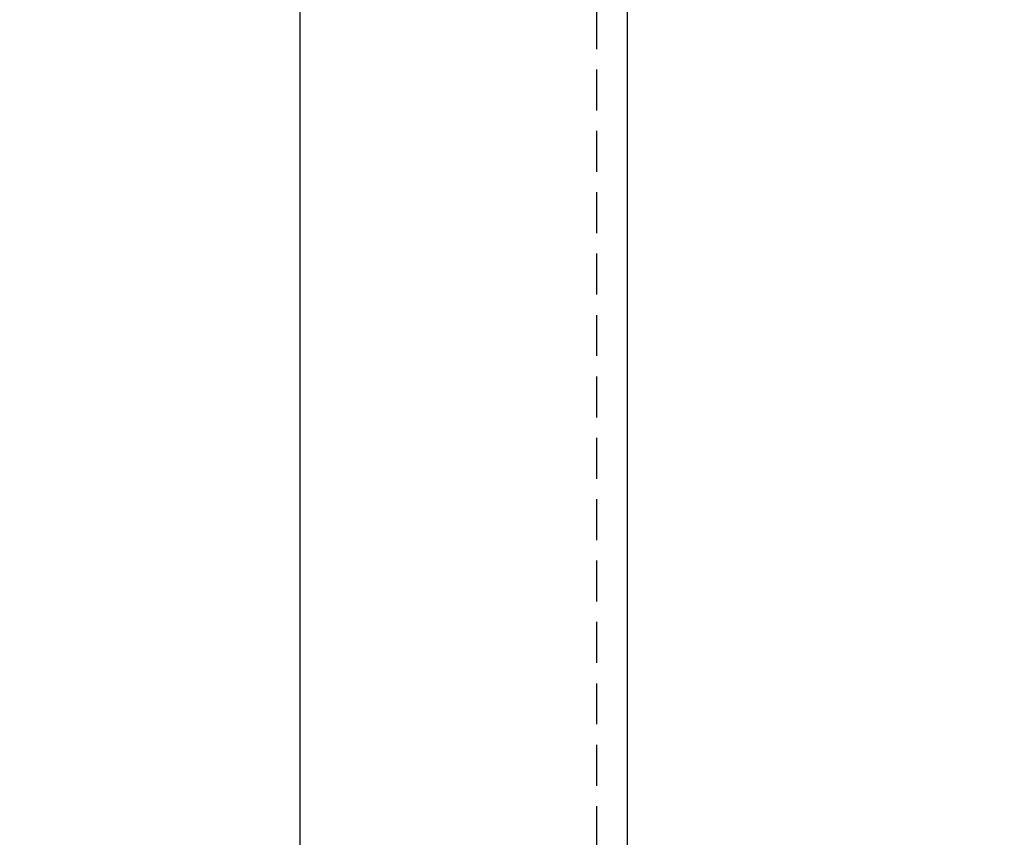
# Model space of a CAD drawing. Header units: feet. Extents: x -114 to 1432, y 355 to 669.
# Tile 70 of 197: x 170.64 to 176.65, y 455.78 to 460.78. Entities that reach past the tile are written whole.
import ezdxf
from ezdxf import colors
from ezdxf.entities.mleader import LeaderData, LeaderLine
from ezdxf.math import Vec2, Vec3

# ---------------------------------------------------------------- set-up
doc = ezdxf.new("R2010")
doc.units = ezdxf.units.FT
doc.header["$MEASUREMENT"] = 0
doc.linetypes.add('DOT', pattern=[0.25, 0, -0.25])
doc.linetypes.add('HIDDEN', pattern=[0.375, 0.25, -0.125])
for name, color, linetype in [('A-BULLETINBOARD', 3, 'Continuous'), ('A-HIDDEN', 8, 'DOT'), ('A-POSTS&BEAMS', 5, 'Continuous'), ('G-ANNO-TXT', 7, 'Continuous')]:
    doc.layers.add(name, color=color, linetype=linetype)
doc.styles.add('Arial', font='arial.ttf')

msp = doc.modelspace()

# ---------------------------------------------------------------- linework, layer by layer
at = {"layer": 'A-BULLETINBOARD', "linetype": 'Continuous'}
for points in [[(174.3503, 446.1584), (174.3503, 494.1584), (126.3503, 494.1584), (126.3503, 446.1584)], [(172.3503, 448.1584), (172.3503, 492.1584), (128.3503, 492.1584), (128.3503, 448.1584)]]:
    msp.add_lwpolyline(points, close=True, dxfattribs=at)
at = {"layer": 'A-HIDDEN', "linetype": 'HIDDEN'}
msp.add_lwpolyline([(174.1628, 446.3459), (174.1628, 493.9709), (126.5378, 493.9709), (126.5378, 446.3459)], close=True, dxfattribs=at)
at = {"layer": 'A-POSTS&BEAMS'}
msp.add_lwpolyline([(174.3503, 442.6803), (174.3503, 506.1584), (181.8503, 506.1584), (181.8503, 442.7076)], dxfattribs=at)

# ---------------------------------------------------------------- leaders
at = {"layer": 'G-ANNO-TXT'}
ml = msp.add_multileader_mtext('Standard', dxfattribs=at)
ml.set_content('\\A1;{\\H0.7x;\\S3/16;}"%%Cx2.5" LAG\\PSCREW (TYP.)', color=7, style='Arial')
ml.set_leader_properties(color=2, linetype='ByLayer', lineweight=-1)
ml.build(insert=Vec2(0, 0))
ml.multileader.update_dxf_attribs({"dogleg_length": 0.125, "arrow_head_size": 2.88, "scale": 18})
ctx = ml.context
ctx.base_point, ctx.scale, ctx.char_height, ctx.arrow_head_size, ctx.landing_gap_size, ctx.plane_origin = Vec3(138.1359, 463.5541), 18, 2.34, 2.88, 1.8, Vec3(176.646, 476.1584)
ctx.text_align_type = 1
notes = []
notes.append((ctx, [(0, (1, 1, 0), (135.8859, 463.5541), (1, 0), 2.25, [(0, [(175.0408, 454.5516)], 0, []), (1, [(126.7848, 454.2633)], 0, [])])]))
ctx.mtext.insert, ctx.mtext.alignment, ctx.mtext.flow_direction = Vec3(151.0629, 465.0681), 2, 5
for ctx, leaders in notes:
    for number, flags, end, landing, length, lines in leaders:
        leader = LeaderData()
        leader.index, (leader.has_last_leader_line, leader.has_dogleg_vector, leader.attachment_direction) = number, flags
        leader.last_leader_point, leader.dogleg_vector, leader.dogleg_length = Vec3(end), Vec3(landing), length
        for number, points, colour, breaks in lines:
            line = LeaderLine()
            line.index, line.vertices, line.color, line.breaks = number, Vec3.list(points), colors.encode_raw_color(colour), breaks
            leader.lines.append(line)
        ctx.leaders.append(leader)

doc.saveas('drawing.dxf')
